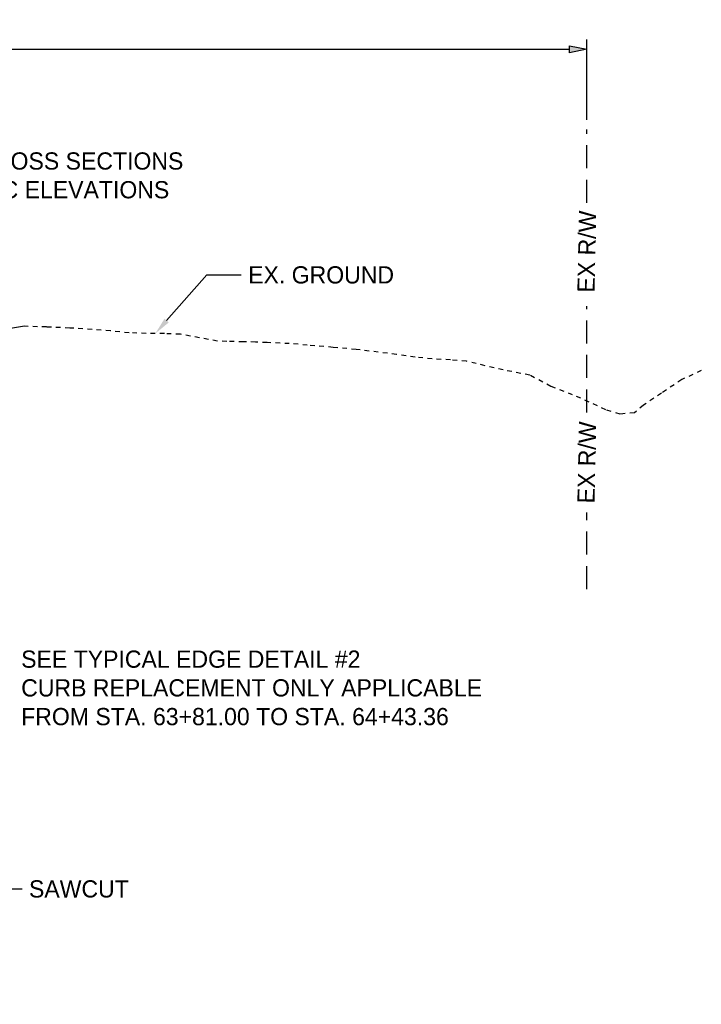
# Model space of a CAD drawing. Header units: feet. Extents: x 18895 to 19174, y 13693 to 13938.
# Tile 17 of 17: x 19159 to 19174, y 13812 to 13834. Entities that reach past the tile are written whole.
import ezdxf
from ezdxf import colors
from ezdxf.entities.mleader import LeaderData, LeaderLine
from ezdxf.math import Vec2, Vec3

# ---------------------------------------------------------------- set-up
doc = ezdxf.new("R2010")
doc.units = ezdxf.units.FT
doc.header["$MEASUREMENT"] = 0
for name, pattern in [('DASHED', [0.75, 0.5, -0.25]), ('DASHED2', [0.375, 0.25, -0.125]), ('OhDOT_USTN2', [0.11, 0.069, -0.041])]:
    doc.linetypes.add(name, pattern=pattern)
for name, color, linetype in [('PF_X_Ground_Line', 3, 'OhDOT_USTN2'), ('PV_P_EOP', 7, 'Continuous'), ('PV_P_Text', 7, 'Continuous'), ('PV_X_Text', 7, 'Continuous')]:
    doc.layers.add(name, color=color, linetype=linetype)
doc.styles.add('Slanted-Normal', font='font31.shx', dxfattribs={"height": 0.125})
doc.styles.get("Standard").update_dxf_attribs({"font": 'font31.shx'})
doc.dimstyles.new('Dec-1  Slanted', dxfattribs={"dimtxt": 0.125, "dimasz": 0.125, "dimexe": 0.07, "dimexo": 0.07, "dimgap": 0.07, "dimtad": 1, "dimdec": 1, "dimzin": 3, "dimdsep": 46, "dimtxsty": 'Slanted-Normal', "dimblk": 'Dim1', "dimcen": 0, "dimclrd": 95, "dimclre": 95, "dimclrt": 7, "dimadec": 1, "dimazin": 3, "dimtfac": 1, "dimtdec": 1, "dimtix": 1, "dimtofl": 0, "dimtmove": 1, "dimatfit": 3, "dimldrblk": 'Dim1', "dimfxl": 1, "dimtolj": 1, "dimtzin": 0, "dimlwd": -1, "dimlwe": -1, "dimarcsym": 0})

# ---------------------------------------------------------------- blocks, each defined once
blk = doc.blocks.new('Dim1')
h = blk.add_hatch(color=4)
h.dxf.hatch_style = 1
h.paths.add_polyline_path([(0, 0), (-1, -0.2), (-1, 0.2)])
at = {"color": 4}
blk.add_lwpolyline([(0, 0), (-1, -0.2), (-1, 0.2), (0, 0)], dxfattribs=at)
blk = doc.blocks.new('*D968')
at = {"layer": 'Defpoints', "color": 0, "transparency": 16777216}
for p in [(19171.766, 13833.213), (19141.766, 13831.464), (19171.766, 13831.464)]:
    blk.add_point(p, dxfattribs=at)
at = {"layer": 'PV_X_Text', "color": 95, "linetype": 'Continuous', "transparency": 16777216}
for p, q in [((19141.766, 13831.674), (19141.766, 13833.423)), ((19171.766, 13831.674), (19171.766, 13833.423)), ((19142.141, 13833.213), (19171.391, 13833.213))]:
    blk.add_line(p, q, dxfattribs=at)
at = {"layer": 'PV_X_Text', "color": 95, "transparency": 16777216, "xscale": 0.375, "yscale": 0.375, "zscale": 0.375, "rotation": 180}
blk.add_blockref('Dim1', (19141.766, 13833.213), dxfattribs=at)
at = {"layer": 'PV_X_Text', "color": 95, "transparency": 16777216, "xscale": 0.375, "yscale": 0.375, "zscale": 0.375}
blk.add_blockref('Dim1', (19171.766, 13833.213), dxfattribs=at)
at = {"layer": 'PV_X_Text', "color": 7, "transparency": 16777216, "insert": (19156.766, 13833.611), "char_height": 0.375, "attachment_point": 5, "style": 'Slanted-Normal'}
blk.add_mtext("\\A1;30.0'", dxfattribs=at)

msp = doc.modelspace()

# ---------------------------------------------------------------- linework, layer by layer
at = {"layer": 'PF_X_Ground_Line'}
msp.add_lwpolyline([(19174.257, 13826.219), (19173.831, 13826.022), (19173.389, 13825.728), (19172.996, 13825.466), (19172.799, 13825.302), (19172.488, 13825.27), (19172.177, 13825.368), (19171.456, 13825.695), (19170.981, 13825.875), (19170.523, 13826.121), (19169.94, 13826.234), (19169.143, 13826.422), (19168.794, 13826.451), (19168.396, 13826.476), (19168.026, 13826.508), (19167.622, 13826.571), (19166.742, 13826.678), (19166.24, 13826.725), (19165.679, 13826.774), (19165.288, 13826.808), (19164.804, 13826.827), (19164.553, 13826.84), (19164.288, 13826.844), (19163.926, 13826.854), (19163.725, 13826.863), (19162.919, 13827.011), (19162.569, 13827.023), (19162.171, 13827.027), (19161.799, 13827.041), (19161.393, 13827.083), (19160.508, 13827.146), (19160.004, 13827.168), (19159.522, 13827.185)], dxfattribs=at)
at = {"layer": 'PV_P_EOP', "linetype": 'DASHED'}
for points in [[(19171.766, 13829.873), (19171.766, 13831.464)], [(19171.766, 13825.309), (19171.766, 13827.619)], [(19171.766, 13821.464), (19171.766, 13823.131)]]:
    msp.add_lwpolyline(points, dxfattribs=at)
at = {"layer": 'PV_P_Text'}
msp.add_lwpolyline([(19159.522, 13827.185), (19156.766, 13826.726)], dxfattribs=at)

# ---------------------------------------------------------------- texts
at = {"layer": 'PV_X_Text', "char_height": 0.375, "width": 2.18377, "attachment_point": 5, "rotation": 88.8542, "style": 'Slanted-Normal'}
for insert in [(19171.766, 13828.809), (19171.766, 13824.22)]:
    msp.add_mtext('EX R/W', dxfattribs=dict(at, insert=insert))
at = {"layer": 'PV_X_Text', "insert": (19159.451, 13820.126), "char_height": 0.375, "attachment_point": 1}
msp.add_mtext('SEE TYPICAL EDGE DETAIL #2\\PCURB REPLACEMENT ONLY APPLICABLE \\PFROM STA. 63+81.00 TO STA. 64+43.36', dxfattribs=at)

# ---------------------------------------------------------------- dimensions: what is measured, and where the dimension line sits
at = {"layer": 'PV_X_Text'}
dim = msp.add_linear_dim(base=(19171.766, 13833.213), p1=(19141.766, 13831.464), p2=(19171.766, 13831.464), text="30.0'", dimstyle='Dec-1  Slanted', override={"dimpost": "'"}, dxfattribs=at)
dim.commit()
dim.dimension.update_dxf_attribs({"geometry": '*D968', "text_midpoint": (19156.766, 13833.611)})

# ---------------------------------------------------------------- leaders
ml = msp.add_multileader_mtext('Standard', dxfattribs=at)
ml.set_content('SEE CROSS SECTIONS \\PFOR B/C ELEVATIONS', color=256, style='Slanted-Normal')
ml.set_leader_properties()
ml.build(insert=Vec2(0, 0))
ml.multileader.update_dxf_attribs({"dogleg_length": 0.25, "arrow_head_size": 0.375, "scale": 3})
ctx = ml.context
ctx.base_point, ctx.scale, ctx.char_height, ctx.arrow_head_size, ctx.landing_gap_size, ctx.plane_origin = Vec3(19157.203, 13830.782), 3, 0.375, 0.375, 0.15, Vec3(19155.71, 13826.68)
notes = []
notes.append((ctx, [(1, (1, 1, 0), (19156.453, 13830.782), (1, 0), 0.75, [(0, [(19155.766, 13826.706)], 0, [])])]))
ctx.mtext.insert, ctx.mtext.flow_direction = Vec3(19157.353, 13830.969), 5
at = {"layer": 'PV_X_Text', "linetype": 'DASHED2'}
ml = msp.add_multileader_mtext('Standard', dxfattribs=at)
ml.set_content('EX. GROUND', color=256, style='Slanted-Normal')
ml.set_leader_properties()
ml.build(insert=Vec2(0, 0))
ml.multileader.update_dxf_attribs({"dogleg_length": 0.25, "arrow_head_size": 0.375, "scale": 3})
ctx = ml.context
ctx.base_point, ctx.scale, ctx.char_height, ctx.arrow_head_size, ctx.landing_gap_size, ctx.plane_origin = Vec3(19164.242, 13828.303), 3, 0.375, 0.375, 0.15, Vec3(19162.426, 13826.999)
notes.append((ctx, [(0, (1, 1, 0), (19163.492, 13828.303), (1, 0), 0.75, [(0, [(19162.37, 13827.025)], 0, [])])]))
ctx.mtext.insert, ctx.mtext.flow_direction = Vec3(19164.392, 13828.49), 5
at = {"layer": 'PV_X_Text'}
ml = msp.add_multileader_mtext('Standard', dxfattribs=at)
ml.set_content('SAWCUT', color=256, style='Slanted-Normal')
ml.set_leader_properties()
ml.build(insert=Vec2(0, 0))
ml.multileader.update_dxf_attribs({"dogleg_length": 0.25, "arrow_head_size": 0.375, "scale": 3})
ctx = ml.context
ctx.base_point, ctx.scale, ctx.char_height, ctx.arrow_head_size, ctx.landing_gap_size, ctx.plane_origin = Vec3(19159.471, 13814.937), 3, 0.375, 0.375, 0.15, Vec3(19157.958, 13812.399)
notes.append((ctx, [(0, (1, 1, 0), (19158.721, 13814.937), (1, 0), 0.75, [(0, [(19157.902, 13812.425)], 0, [])])]))
ctx.mtext.insert, ctx.mtext.flow_direction = Vec3(19159.621, 13815.125), 5
for ctx, leaders in notes:
    for number, flags, end, landing, length, lines in leaders:
        leader = LeaderData()
        leader.index, (leader.has_last_leader_line, leader.has_dogleg_vector, leader.attachment_direction) = number, flags
        leader.last_leader_point, leader.dogleg_vector, leader.dogleg_length = Vec3(end), Vec3(landing), length
        for number, points, colour, breaks in lines:
            line = LeaderLine()
            line.index, line.vertices, line.color, line.breaks = number, Vec3.list(points), colors.encode_raw_color(colour), breaks
            leader.lines.append(line)
        ctx.leaders.append(leader)

doc.saveas('drawing.dxf')
